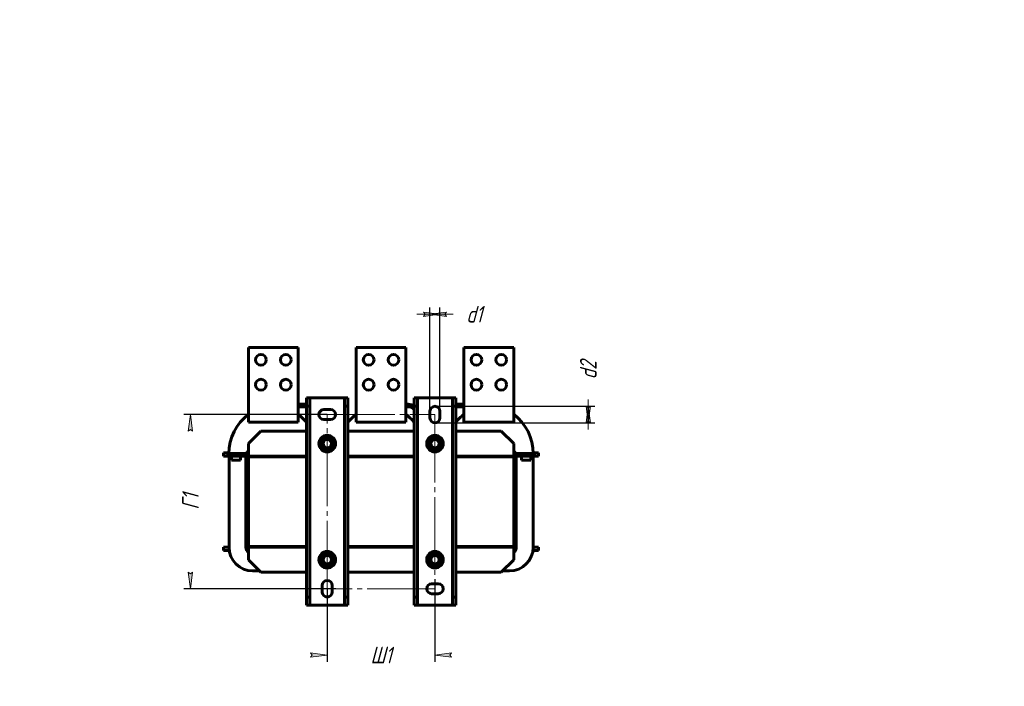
# Model space of a CAD drawing. Header units: millimetres. Extents: x 0 to 297, y 0 to 420.
# Tile 9 of 9: x 0 to 297, y 219 to 420. Entities that reach past the tile are written whole.
import ezdxf

# ---------------------------------------------------------------- set-up
doc = ezdxf.new("R2010")
doc.units = ezdxf.units.MM
for name, pattern in [('K5LT_AXLED', [24.92856979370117, 20.42856979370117, -1.5, 1.5, -1.5]), ('K5LT_BASIC', [0]), ('K5LT_THIN', [0])]:
    doc.linetypes.add(name, pattern=pattern)
doc.layers.add('Системный слой', color=7, linetype='Continuous')
doc.styles.add('KDIMTEXTSTYLE', font='GOST_AU.SHX', dxfattribs={"width": 0.96, "oblique": 15, "height": 5})
doc.dimstyles.new('KDIMSTYLE (0.25)', dxfattribs={"dimtxt": 5, "dimasz": 1, "dimexe": 2, "dimexo": 0, "dimgap": 1, "dimtad": 1, "dimlfac": 4, "dimtxsty": 'KDIMTEXTSTYLE', "dimsah": 1, "dimcen": 0, "dimdle": 1, "dimadec": 0, "dimazin": 0, "dimtfac": 0.667, "dimtmove": 0, "dimatfit": 3, "dimfxl": 1, "dimtvp": 1, "dimtolj": 1, "dimtzin": 0, "dimarcsym": 0})

# ---------------------------------------------------------------- blocks, each defined once
blk = doc.blocks.new('U113')
at = {"layer": 'Системный слой', "color": 150, "linetype": 'K5LT_BASIC', "lineweight": 60, "true_color": 0x0080ff}
for p, q in [((72.7620176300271, 295.9655936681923), (86.51201794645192, 295.9655936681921)), ((99.01201794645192, 295.965593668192), (119.0120179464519, 295.9655936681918)), ((131.5120179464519, 295.9655936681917), (145.2620176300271, 295.9655936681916))]:
    blk.add_line(p, q, dxfattribs=at)
blk = doc.blocks.new('U114')
at = {"layer": 'Системный слой', "color": 150, "linetype": 'K5LT_BASIC', "lineweight": 60, "true_color": 0x0080ff}
for p, q in [((86.51201794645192, 288.4655936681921), (69.01201763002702, 288.4655936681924)), ((119.0120179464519, 288.4655936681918), (99.01201794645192, 288.465593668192)), ((149.012017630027, 288.4655936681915), (131.5120179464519, 288.4655936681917))]:
    blk.add_line(p, q, dxfattribs=at)
blk = doc.blocks.new('U115')
at = {"layer": 'Системный слой', "color": 150, "linetype": 'K5LT_BASIC', "lineweight": 60, "true_color": 0x0080ff}
for p, q in [((62.26201763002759, 288.465593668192), (62.76201763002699, 288.4655936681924)), ((155.262017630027, 288.4655936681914), (155.7620176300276, 288.465593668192))]:
    blk.add_line(p, q, dxfattribs=at)
blk = doc.blocks.new('U116')
at = {"layer": 'Системный слой', "color": 150, "linetype": 'K5LT_BASIC', "lineweight": 60, "true_color": 0x0080ff}
for p, q in [((62.26201763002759, 289.465593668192), (63.1248882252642, 289.465593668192)), ((154.8991470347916, 289.465593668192), (155.7620176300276, 289.465593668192))]:
    blk.add_line(p, q, dxfattribs=at)
blk = doc.blocks.new('U117')
at = {"layer": 'Системный слой', "color": 150, "linetype": 'K5LT_BASIC', "lineweight": 60, "true_color": 0x0080ff}
for p, q in [((63.20754210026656, 259.9655936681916), (62.26201763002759, 259.9655936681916)), ((155.7620176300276, 259.9655936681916), (154.816493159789, 259.9655936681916))]:
    blk.add_line(p, q, dxfattribs=at)
blk = doc.blocks.new('U118')
at = {"layer": 'Системный слой', "color": 150, "linetype": 'K5LT_BASIC', "lineweight": 60, "true_color": 0x0080ff}
for p, q in [((63.13701763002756, 260.9655936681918), (62.26201763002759, 260.9655936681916)), ((155.7620176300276, 260.9655936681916), (154.8870176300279, 260.9655936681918))]:
    blk.add_line(p, q, dxfattribs=at)
blk = doc.blocks.new('U119')
at = {"layer": 'Системный слой', "color": 150, "linetype": 'K5LT_BASIC', "lineweight": 60, "true_color": 0x0080ff}
for p, q in [((72.76201763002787, 253.4655959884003), (86.51201794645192, 253.4655959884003)), ((99.01201794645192, 253.4655959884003), (119.0120179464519, 253.4655959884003)), ((131.5120179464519, 253.4655959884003), (145.2620176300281, 253.4655959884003))]:
    blk.add_line(p, q, dxfattribs=at)
blk = doc.blocks.new('U120')
at = {"layer": 'Системный слой', "color": 150, "linetype": 'K5LT_BASIC', "lineweight": 60, "true_color": 0x0080ff}
for p, q in [((84.01201763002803, 260.9655959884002), (86.51201794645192, 260.9655959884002)), ((99.01201794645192, 260.9655959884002), (101.512017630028, 260.9655959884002)), ((116.5120176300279, 260.9655959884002), (119.0120179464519, 260.9655959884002)), ((131.5120179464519, 260.9655959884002), (134.0120176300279, 260.9655959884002))]:
    blk.add_line(p, q, dxfattribs=at)
blk = doc.blocks.new('U121')
at = {"layer": 'Системный слой', "color": 150, "linetype": 'K5LT_BASIC', "lineweight": 60, "true_color": 0x0080ff}
for p, q in [((86.51201794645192, 261.2155936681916), (69.01201763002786, 261.2155936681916)), ((119.0120179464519, 261.2155936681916), (99.01201794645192, 261.2155936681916)), ((149.0120176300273, 261.2155936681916), (131.5120179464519, 261.2155936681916))]:
    blk.add_line(p, q, dxfattribs=at)
blk = doc.blocks.new('U122')
at = {"layer": 'Системный слой', "color": 150, "linetype": 'K5LT_BASIC', "lineweight": 60, "true_color": 0x0080ff}
for p, q in [((86.51201794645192, 288.2155936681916), (69.01201763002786, 288.2155936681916)), ((119.0120179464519, 288.2155936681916), (99.01201794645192, 288.2155936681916)), ((149.0120176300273, 288.2155936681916), (131.5120179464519, 288.2155936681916))]:
    blk.add_line(p, q, dxfattribs=at)
blk = doc.blocks.new('U123')
at = {"layer": 'Системный слой', "color": 150, "linetype": 'K5LT_BASIC', "lineweight": 60, "true_color": 0x0080ff}
for start, end in [(130.460026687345, 169.5399731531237), (70.46002675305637, 109.539973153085), (10.46002684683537, 49.5399731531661), (190.4600268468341, 229.5399731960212), (310.4600268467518, 349.5399731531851), (250.4600268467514, 259.1982026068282), (270, 289.5399731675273)]:
    blk.add_arc((92.76201763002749, 257.2155936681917), 1.989583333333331, start, end, dxfattribs=at)
blk = doc.blocks.new('U124')
at = {"layer": 'Системный слой', "color": 150, "linetype": 'K5LT_BASIC', "lineweight": 60, "true_color": 0x0080ff}
for start, end in [(100.8017973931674, 109.5399731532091), (70.46002675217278, 90), (130.4600266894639, 169.5399731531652), (190.4600268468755, 229.5399731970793), (10.46002684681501, 49.53997315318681), (310.4600268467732, 349.5399731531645), (250.4600268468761, 289.5399731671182)]:
    blk.add_arc((92.76201763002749, 292.2155936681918), 1.989583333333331, start, end, dxfattribs=at)
blk = doc.blocks.new('U125')
at = {"layer": 'Системный слой', "color": 150, "linetype": 'K5LT_BASIC', "lineweight": 60, "true_color": 0x0080ff}
for start, end in [(130.460026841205, 169.539973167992), (70.46002684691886, 109.5399731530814), (10.46002684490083, 49.53997315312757), (190.4600268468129, 229.5399735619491), (310.4600268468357, 349.5399731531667), (250.4600268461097, 270), (280.8017973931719, 289.5399731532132)]:
    blk.add_arc((125.262017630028, 257.2155936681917), 1.989583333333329, start, end, dxfattribs=at)
blk = doc.blocks.new('U126')
at = {"layer": 'Системный слой', "color": 150, "linetype": 'K5LT_BASIC', "lineweight": 60, "true_color": 0x0080ff}
for start, end in [(90.00000000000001, 109.5399731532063), (70.46002684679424, 79.19820260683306), (130.4600268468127, 169.5399731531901), (190.4600268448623, 229.5399731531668), (10.46002684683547, 49.53997356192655), (310.460026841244, 349.5399731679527), (250.4600268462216, 289.539973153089)]:
    blk.add_arc((125.262017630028, 292.2155936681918), 1.989583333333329, start, end, dxfattribs=at)
blk = doc.blocks.new('U127')
at = {"layer": 'Системный слой', "color": 150, "linetype": 'K5LT_BASIC', "lineweight": 60, "true_color": 0x0080ff}
for start, end in [(0.3781739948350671, 52.50414736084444), (357.3431574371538, 357.5231845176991)]:
    blk.add_arc((139.8476330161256, 289.1162218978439), 15.05556823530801, start, end, dxfattribs=at)
blk = doc.blocks.new('U128')
at = {"layer": 'Системный слой', "color": 150, "linetype": 'K5LT_BASIC', "lineweight": 60, "true_color": 0x0080ff}
for p, q in [((133.2620176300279, 288.4655936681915), (133.2620176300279, 288.2155936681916)), ((133.2620176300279, 261.2155936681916), (133.2620176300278, 260.9655936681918))]:
    blk.add_line(p, q, dxfattribs=at)
blk = doc.blocks.new('U129')
at = {"layer": 'Системный слой', "color": 150, "linetype": 'K5LT_BASIC', "lineweight": 60, "true_color": 0x0080ff}
for start, end in [(127.4958526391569, 179.6218260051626), (182.4768154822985, 182.6568425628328)]:
    blk.add_arc((78.17640224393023, 289.1162218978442), 15.05556823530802, start, end, dxfattribs=at)
blk = doc.blocks.new('U130')
at = {"layer": 'Системный слой', "color": 150, "linetype": 'K5LT_BASIC', "lineweight": 60, "true_color": 0x0080ff}
for p, q in [((84.76201763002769, 288.4655936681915), (84.76201763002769, 288.2155936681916)), ((84.76201763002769, 261.2155936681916), (84.76201763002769, 260.9655936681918))]:
    blk.add_line(p, q, dxfattribs=at)
blk = doc.blocks.new('U131')
at = {"layer": 'Системный слой', "color": 150, "linetype": 'K5LT_BASIC', "lineweight": 60, "true_color": 0x0080ff}
for p, q in [((117.2620176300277, 288.4655936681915), (117.2620176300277, 288.2155936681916)), ((117.2620176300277, 261.2155936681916), (117.2620176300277, 260.9655936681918))]:
    blk.add_line(p, q, dxfattribs=at)
blk = doc.blocks.new('U132')
at = {"layer": 'Системный слой', "color": 150, "linetype": 'K5LT_BASIC', "lineweight": 60, "true_color": 0x0080ff}
for p, q in [((100.7620176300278, 288.4655936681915), (100.7620176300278, 288.2155936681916)), ((100.7620176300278, 261.2155936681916), (100.7620176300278, 260.9655936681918))]:
    blk.add_line(p, q, dxfattribs=at)
blk = doc.blocks.new('U133')
at = {"layer": 'Системный слой', "color": 30, "linetype": 'K5LT_AXLED', "lineweight": 18, "true_color": 0xff8000}
for p, q in [((92.76201794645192, 300.9655922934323), (125.2620179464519, 300.9655922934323)), ((92.76201794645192, 248.4655950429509), (92.76201794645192, 300.9655922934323)), ((125.2620179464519, 300.9655922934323), (125.2620179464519, 248.4655950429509)), ((125.2620179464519, 248.4655950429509), (92.76201794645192, 248.4655950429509))]:
    blk.add_line(p, q, dxfattribs=at)
blk = doc.blocks.new('KDIMARROW_01')
at = {"layer": 'Системный слой'}
blk.add_hatch(color=0, dxfattribs=at).paths.add_polyline_path([(0, 0), (-5, 0.658262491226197), (-4.5, 5.51091059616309e-16), (-5, -0.6582624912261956)])
at = {"layer": 'Системный слой', "color": 0, "linetype": 'K5LT_THIN', "lineweight": 18}
for p, q in [((-4.5, 5.51091059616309e-16), (-5, 0.658262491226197)), ((-5, 0.658262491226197), (0, 0)), ((0, 0), (-5, -0.6582624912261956)), ((-5, -0.6582624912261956), (-4.5, 5.51091059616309e-16)), ((0, 0), (-1, 0))]:
    blk.add_line(p, q, dxfattribs=at)
blk = doc.blocks.new('KDIMARROW_02')
at = {"layer": 'Системный слой'}
blk.add_hatch(color=0, dxfattribs=at).paths.add_polyline_path([(4.5, -5.51091059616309e-16), (5, 0.6582624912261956), (0, 0), (5, -0.658262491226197)])
at = {"layer": 'Системный слой', "color": 0, "linetype": 'K5LT_THIN', "lineweight": 18}
for p, q in [((0, 0), (-1, 0)), ((5, 0.6582624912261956), (0, 0)), ((0, 0), (5, -0.658262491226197)), ((0, 0), (7, -8.572527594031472e-16)), ((4.5, -5.51091059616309e-16), (5, 0.6582624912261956)), ((5, -0.658262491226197), (4.5, -5.51091059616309e-16))]:
    blk.add_line(p, q, dxfattribs=at)

msp = doc.modelspace()

# ---------------------------------------------------------------- linework, layer by layer
at = {"layer": 'Системный слой', "color": 150, "linetype": 'K5LT_BASIC', "lineweight": 60, "true_color": 0x0080ff}
for p, q in [((69.0120176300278, 321.2155936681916), (69.0120176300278, 301.2155936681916)), ((69.0120176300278, 321.2155936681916), (84.01201763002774, 321.2155936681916)), ((84.01201763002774, 321.2155936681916), (84.01201763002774, 301.2155936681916)), ((101.5120176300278, 321.2155936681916), (116.5120176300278, 321.2155936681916)), ((101.5120176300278, 321.2155936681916), (101.5120176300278, 301.2155936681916)), ((116.5120176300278, 321.2155936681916), (116.5120176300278, 301.2155936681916)), ((134.0120176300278, 321.2155936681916), (134.0120176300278, 301.2155936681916)), ((134.0120176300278, 321.2155936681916), (149.0120176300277, 321.2155936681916)), ((149.0120176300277, 321.2155936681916), (149.0120176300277, 301.2155936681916)), ((86.51201794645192, 303.4655922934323), (86.51201794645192, 305.9655922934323)), ((87.51201794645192, 305.9655922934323), (86.51201794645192, 305.9655922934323)), ((87.76201794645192, 305.9655922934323), (87.51201794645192, 305.9655922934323)), ((87.51201794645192, 305.9655922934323), (87.51201794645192, 303.4655922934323)), ((97.76201794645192, 305.9655922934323), (87.76201794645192, 305.9655922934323)), ((98.01201794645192, 305.9655922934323), (97.76201794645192, 305.9655922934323)), ((99.01201794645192, 305.9655922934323), (98.01201794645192, 305.9655922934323)), ((98.01201794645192, 303.4655922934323), (98.01201794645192, 305.9655922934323)), ((99.01201794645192, 305.9655922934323), (99.01201794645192, 303.4655922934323)), ((119.0120179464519, 305.9655950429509), (120.0120179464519, 305.9655950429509)), ((119.0120179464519, 303.4655950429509), (119.0120179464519, 305.9655950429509)), ((120.0120179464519, 305.9655950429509), (120.0120179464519, 303.4655950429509)), ((120.2620179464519, 305.9655950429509), (120.0120179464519, 305.9655950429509)), ((120.2620179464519, 305.9655950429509), (130.2620179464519, 305.9655950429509)), ((130.5120179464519, 305.9655950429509), (130.2620179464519, 305.9655950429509)), ((130.5120179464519, 305.9655950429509), (131.5120179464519, 305.9655950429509)), ((130.5120179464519, 303.4655950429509), (130.5120179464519, 305.9655950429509)), ((131.5120179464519, 305.9655950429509), (131.5120179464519, 303.4655950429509)), ((84.01201763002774, 304.0971194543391), (85.74485381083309, 304.0971194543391)), ((84.01201763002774, 303.3471194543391), (85.74485381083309, 303.3471194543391)), ((86.51201794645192, 303.4655922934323), (87.51201794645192, 303.4655922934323)), ((86.51201794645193, 245.9655922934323), (86.51201794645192, 303.4655922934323)), ((87.51201794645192, 303.4655922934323), (87.51201794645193, 245.9655922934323)), ((98.01201794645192, 303.4655922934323), (99.01201794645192, 303.4655922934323)), ((98.01201794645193, 245.9655922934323), (98.01201794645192, 303.4655922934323)), ((99.01201794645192, 303.4655922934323), (99.01201794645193, 245.9655922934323)), ((116.5120176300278, 304.0971194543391), (117.1526734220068, 304.0971194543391)), ((116.5120176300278, 303.3471194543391), (117.1526734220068, 303.3471194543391)), ((119.0120179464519, 245.9655950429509), (119.0120179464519, 303.4655950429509)), ((119.0120179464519, 303.4655950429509), (120.0120179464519, 303.4655950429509)), ((120.0120179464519, 303.4655950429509), (120.0120179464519, 245.9655950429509)), ((130.5120179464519, 303.4655950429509), (131.5120179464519, 303.4655950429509)), ((130.5120179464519, 245.9655950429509), (130.5120179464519, 303.4655950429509)), ((131.5120179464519, 303.4655950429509), (131.5120179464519, 245.9655950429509)), ((134.0120176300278, 304.0971260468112), (132.2857072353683, 304.0971260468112)), ((134.0120176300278, 303.3471260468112), (132.2857072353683, 303.3471260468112)), ((69.0120176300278, 301.2155936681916), (69.0120176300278, 298.7155936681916)), ((84.01201763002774, 301.2155936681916), (84.01201763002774, 298.7155936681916)), ((91.76201794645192, 302.4655922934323), (93.76201794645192, 302.4655922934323)), ((101.5120176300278, 301.2155936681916), (101.5120176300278, 298.7155936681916)), ((116.5120176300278, 301.2155936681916), (116.5120176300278, 298.7155936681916)), ((123.7620179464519, 299.9655950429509), (123.7620179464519, 301.9655950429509)), ((126.7620179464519, 301.9655950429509), (126.7620179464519, 299.9655950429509)), ((134.0120176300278, 301.2155936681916), (134.0120176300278, 298.7155936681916)), ((149.0120176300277, 301.2155936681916), (149.0120176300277, 298.7155936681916)), ((84.01201763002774, 298.7155936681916), (69.0120176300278, 298.7155936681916)), ((93.76201794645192, 299.4655922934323), (91.76201794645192, 299.4655922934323)), ((116.5120176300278, 298.7155936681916), (101.5120176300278, 298.7155936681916)), ((149.0120176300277, 298.7155936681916), (134.0120176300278, 298.7155936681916)), ((72.7620176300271, 295.9655936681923), (69.01201763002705, 292.2155936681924)), ((91.67948588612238, 294.0905936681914), (90.59695412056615, 292.2155936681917)), ((93.84454939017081, 294.0905936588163), (91.67948588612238, 294.0905936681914)), ((92.38914686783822, 294.0905936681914), (92.38914558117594, 294.1699243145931)), ((92.76201763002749, 294.2051770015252), (92.76201762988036, 294.0905936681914)), ((94.92708113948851, 292.2155936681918), (93.84454939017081, 294.0905936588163)), ((124.179485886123, 294.0905936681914), (123.096954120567, 292.2155936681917)), ((125.262017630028, 294.0905936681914), (124.179485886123, 294.0905936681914)), ((125.262017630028, 294.0905936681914), (125.262017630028, 294.2051770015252)), ((126.3445493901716, 294.0905936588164), (125.262017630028, 294.0905936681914)), ((125.6348896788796, 294.1699243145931), (125.6348896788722, 294.0905936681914)), ((127.4270811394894, 292.2155936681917), (126.3445493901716, 294.0905936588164)), ((149.0120176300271, 292.2155936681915), (145.2620176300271, 295.9655936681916)), ((69.01201763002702, 289.2155936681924), (69.01201763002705, 292.2155936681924)), ((90.59695412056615, 292.2155936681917), (91.67948586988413, 290.3405936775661)), ((93.84454937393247, 290.3405936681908), (94.92708113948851, 292.2155936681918)), ((123.096954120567, 292.2155936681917), (124.1794858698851, 290.3405936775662)), ((126.344549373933, 290.3405936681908), (127.4270811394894, 292.2155936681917)), ((149.012017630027, 289.2155936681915), (149.0120176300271, 292.2155936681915)), ((61.51201763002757, 289.465593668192), (62.26201763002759, 289.465593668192)), ((61.51201763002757, 289.465593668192), (61.51201763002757, 288.465593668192)), ((61.51201763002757, 288.465593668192), (62.26201763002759, 288.465593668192)), ((62.76201763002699, 288.4655936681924), (62.762017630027, 289.2155936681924)), ((62.762017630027, 289.2155936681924), (63.51201763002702, 289.2155936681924)), ((62.76201763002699, 288.4655936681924), (63.512017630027, 288.4655936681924)), ((63.13701763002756, 260.9655936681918), (63.13701763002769, 288.4183355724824)), ((63.51201763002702, 289.2155936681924), (69.01201763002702, 289.2155936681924)), ((63.512017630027, 288.4655936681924), (69.01201763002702, 288.4655936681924)), ((63.88701763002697, 287.2155936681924), (63.88701763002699, 288.4655936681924)), ((66.63701763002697, 287.2155936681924), (66.63701763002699, 288.4655936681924)), ((68.26201763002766, 286.4655936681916), (68.26201763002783, 288.4655936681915)), ((68.26201763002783, 288.4655936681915), (68.2620176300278, 260.9655936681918)), ((69.01201763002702, 288.4655936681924), (69.01201763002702, 289.2155936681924)), ((84.01201763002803, 288.465591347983), (69.01201763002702, 288.4655936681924)), ((69.01201763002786, 288.2155936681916), (69.01201763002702, 288.4655936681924)), ((84.01201763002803, 288.2155913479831), (69.01201763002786, 288.2155936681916)), ((69.01201763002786, 261.2155936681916), (69.01201763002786, 288.2155936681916)), ((84.01201763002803, 288.465591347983), (84.01201763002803, 288.2155913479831)), ((84.76201763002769, 288.4655936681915), (84.76201763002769, 288.2155936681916)), ((91.67948586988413, 290.3405936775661), (93.84454937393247, 290.3405936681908)), ((100.7620176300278, 288.2155936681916), (100.7620176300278, 288.4655936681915)), ((116.5120176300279, 288.465591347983), (101.512017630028, 288.465591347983)), ((101.512017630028, 288.2155913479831), (101.512017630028, 288.465591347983)), ((116.5120176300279, 288.2155913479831), (101.512017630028, 288.2155913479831)), ((116.5120176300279, 288.465591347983), (116.5120176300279, 288.2155913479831)), ((117.2620176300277, 288.4655936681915), (117.2620176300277, 288.2155936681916)), ((124.1794858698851, 290.3405936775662), (126.344549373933, 290.3405936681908)), ((133.2620176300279, 288.2155936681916), (133.2620176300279, 288.4655936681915)), ((149.012017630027, 288.4655936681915), (134.0120176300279, 288.465591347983)), ((134.0120176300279, 288.2155913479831), (134.0120176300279, 288.465591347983)), ((149.0120176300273, 288.2155936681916), (134.0120176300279, 288.2155913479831)), ((149.012017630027, 289.2155936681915), (149.012017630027, 288.4655936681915)), ((149.012017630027, 289.2155936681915), (154.512017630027, 289.2155936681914)), ((149.012017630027, 288.4655936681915), (154.512017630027, 288.4655936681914)), ((149.012017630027, 288.4655936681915), (149.0120176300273, 288.2155936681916)), ((149.0120176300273, 288.2155936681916), (149.0120176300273, 261.2155936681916)), ((149.7620176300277, 288.4655936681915), (149.7620176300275, 286.4655936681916)), ((149.7620176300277, 288.4655936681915), (149.7620176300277, 260.9655936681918)), ((151.387017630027, 287.2155936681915), (151.387017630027, 288.4655936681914)), ((154.137017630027, 287.2155936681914), (154.137017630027, 288.4655936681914)), ((154.512017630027, 289.2155936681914), (155.262017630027, 289.2155936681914)), ((154.512017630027, 288.4655936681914), (155.262017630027, 288.4655936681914)), ((154.887017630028, 288.4183355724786), (154.8870176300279, 260.9655936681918)), ((155.262017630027, 288.4655936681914), (155.262017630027, 289.2155936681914)), ((155.7620176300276, 289.465593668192), (156.5120176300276, 289.465593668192)), ((155.7620176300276, 288.465593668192), (156.5120176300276, 288.465593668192)), ((156.5120176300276, 289.465593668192), (156.5120176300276, 288.465593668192)), ((66.63701763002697, 287.2155936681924), (63.88701763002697, 287.2155936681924)), ((69.01201763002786, 286.4655936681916), (68.26201763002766, 286.4655936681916)), ((149.7620176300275, 286.4655936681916), (149.0120176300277, 286.4655936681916)), ((154.137017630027, 287.2155936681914), (151.387017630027, 287.2155936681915)), ((68.26201763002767, 262.9655936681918), (69.01201763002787, 262.9655936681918)), ((68.2620176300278, 260.9655936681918), (68.26201763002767, 262.9655936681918)), ((149.0120176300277, 262.9655936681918), (149.7620176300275, 262.9655936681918)), ((149.7620176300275, 262.9655936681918), (149.7620176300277, 260.9655936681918)), ((62.26201763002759, 260.9655936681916), (61.51201763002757, 260.9655936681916)), ((61.51201763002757, 259.9655936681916), (61.51201763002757, 260.9655936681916)), ((62.26201763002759, 259.9655936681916), (61.51201763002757, 259.9655936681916)), ((69.01201763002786, 261.2155936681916), (84.01201763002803, 261.2155959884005)), ((69.01201763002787, 260.9655959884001), (69.01201763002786, 261.2155936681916)), ((69.01201763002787, 260.9655959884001), (69.01201763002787, 259.7155959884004)), ((69.01201763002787, 260.9655959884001), (84.01201763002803, 260.9655959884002)), ((69.01201763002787, 257.2155959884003), (69.01201763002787, 259.7155959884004)), ((84.01201763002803, 261.2155959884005), (84.01201763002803, 260.9655959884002)), ((84.76201763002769, 261.2155936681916), (84.76201763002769, 260.9655936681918)), ((91.67948588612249, 259.0905936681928), (90.59695412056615, 257.2155936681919)), ((93.84454939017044, 259.0905936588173), (91.67948588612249, 259.0905936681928)), ((94.92708113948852, 257.2155936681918), (93.84454939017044, 259.0905936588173)), ((100.7620176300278, 260.9655936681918), (100.7620176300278, 261.2155936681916)), ((101.512017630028, 261.2155959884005), (116.5120176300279, 261.2155959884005)), ((101.512017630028, 260.9655959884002), (101.512017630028, 261.2155959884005)), ((101.512017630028, 260.9655959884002), (116.5120176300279, 260.9655959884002)), ((116.5120176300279, 261.2155959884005), (116.5120176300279, 260.9655959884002)), ((117.2620176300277, 261.2155936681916), (117.2620176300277, 260.9655936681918)), ((124.1794858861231, 259.0905936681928), (123.096954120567, 257.2155936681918)), ((125.262017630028, 259.0905936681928), (124.1794858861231, 259.0905936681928)), ((126.3445493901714, 259.0905936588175), (125.262017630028, 259.0905936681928)), ((127.4270811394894, 257.2155936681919), (126.3445493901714, 259.0905936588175)), ((133.2620176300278, 260.9655936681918), (133.2620176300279, 261.2155936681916)), ((134.0120176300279, 260.9655959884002), (134.0120176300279, 261.2155959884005)), ((134.0120176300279, 261.2155959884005), (149.0120176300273, 261.2155936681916)), ((134.0120176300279, 260.9655959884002), (149.012017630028, 260.9655959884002)), ((149.0120176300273, 261.2155936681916), (149.012017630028, 260.9655959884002)), ((149.012017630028, 259.7155959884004), (149.012017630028, 260.9655959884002)), ((149.012017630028, 257.2155959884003), (149.012017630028, 259.7155959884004)), ((156.5120176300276, 260.9655936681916), (155.7620176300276, 260.9655936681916)), ((156.5120176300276, 259.9655936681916), (155.7620176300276, 259.9655936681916)), ((156.5120176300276, 259.9655936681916), (156.5120176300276, 260.9655936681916)), ((69.01201763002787, 257.2155959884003), (72.76201763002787, 253.4655959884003)), ((90.59695412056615, 257.2155936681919), (91.67948586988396, 255.3405936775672)), ((93.8445493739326, 255.3405936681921), (94.92708113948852, 257.2155936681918)), ((123.096954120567, 257.2155936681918), (124.1794858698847, 255.3405936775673)), ((126.3445493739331, 255.3405936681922), (127.4270811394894, 257.2155936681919)), ((145.2620176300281, 253.4655959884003), (149.012017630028, 257.2155959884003)), ((72.38701995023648, 253.8405936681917), (70.26201763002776, 253.8405936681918)), ((91.67948586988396, 255.3405936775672), (93.8445493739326, 255.3405936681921)), ((92.38914558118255, 255.3405936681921), (92.3891455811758, 255.2612630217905)), ((92.76201763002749, 255.2260103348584), (92.76201763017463, 255.3405936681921)), ((124.1794858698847, 255.3405936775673), (126.3445493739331, 255.3405936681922)), ((125.262017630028, 255.3405936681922), (125.262017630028, 255.2260103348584)), ((125.6348896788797, 255.2612630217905), (125.6348896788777, 255.3405936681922)), ((147.7620176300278, 253.8405936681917), (145.6370153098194, 253.8405936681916)), ((124.2620179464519, 249.9655950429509), (126.2620179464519, 249.9655950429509)), ((91.26201794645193, 247.4655922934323), (91.26201794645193, 249.4655922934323)), ((94.26201794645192, 249.4655922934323), (94.26201794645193, 247.4655922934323)), ((126.2620179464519, 246.9655950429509), (124.2620179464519, 246.9655950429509)), ((87.51201794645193, 245.9655922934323), (86.51201794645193, 245.9655922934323)), ((86.51201794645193, 243.4655922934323), (86.51201794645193, 245.9655922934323)), ((87.51201794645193, 245.9655922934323), (87.51201794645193, 243.4655922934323)), ((98.01201794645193, 243.4655922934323), (98.01201794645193, 245.9655922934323)), ((99.01201794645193, 245.9655922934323), (98.01201794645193, 245.9655922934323)), ((99.01201794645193, 243.4655922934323), (99.01201794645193, 245.9655922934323)), ((120.0120179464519, 245.9655950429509), (119.0120179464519, 245.9655950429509)), ((119.0120179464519, 243.4655950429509), (119.0120179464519, 245.9655950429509)), ((120.0120179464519, 245.9655950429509), (120.0120179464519, 243.4655950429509)), ((131.5120179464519, 245.9655950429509), (130.5120179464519, 245.9655950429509)), ((130.5120179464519, 245.9655950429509), (130.5120179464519, 243.4655950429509)), ((131.5120179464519, 243.4655950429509), (131.5120179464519, 245.9655950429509)), ((87.51201794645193, 243.4655922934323), (86.51201794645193, 243.4655922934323)), ((87.76201794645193, 243.4655922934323), (87.51201794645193, 243.4655922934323)), ((87.76201794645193, 243.4655922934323), (97.76201794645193, 243.4655922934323)), ((97.76201794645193, 243.4655922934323), (98.01201794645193, 243.4655922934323)), ((99.01201794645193, 243.4655922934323), (98.01201794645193, 243.4655922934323)), ((119.0120179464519, 243.4655950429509), (120.0120179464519, 243.4655950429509)), ((120.0120179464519, 243.4655950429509), (120.2620179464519, 243.4655950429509)), ((120.2620179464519, 243.4655950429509), (130.2620179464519, 243.4655950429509)), ((130.2620179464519, 243.4655950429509), (130.5120179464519, 243.4655950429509)), ((130.5120179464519, 243.4655950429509), (131.5120179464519, 243.4655950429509))]:
    msp.add_line(p, q, dxfattribs=at)
for centre, radius in [((72.7620176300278, 317.4655936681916), 1.624999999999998), ((80.26201763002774, 317.4655936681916), 1.624999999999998), ((105.2620176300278, 317.4655936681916), 1.625), ((112.7620176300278, 317.4655936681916), 1.625), ((137.7620176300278, 317.4655936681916), 1.625000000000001), ((145.2620176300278, 317.4655936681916), 1.625000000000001), ((72.7620176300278, 309.9655936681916), 1.624999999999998), ((80.26201763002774, 309.9655936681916), 1.624999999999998), ((105.2620176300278, 309.9655936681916), 1.625), ((112.7620176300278, 309.9655936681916), 1.625), ((137.7620176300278, 309.9655936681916), 1.625000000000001), ((145.2620176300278, 309.9655936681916), 1.625000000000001), ((92.76201763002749, 292.2155936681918), 2.499999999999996), ((125.262017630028, 292.2155936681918), 2.499999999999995), ((92.76201763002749, 292.2155936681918), 1.796875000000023), ((92.76201763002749, 292.2155936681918), 1.249999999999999), ((125.262017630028, 292.2155936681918), 1.796875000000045), ((125.262017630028, 292.2155936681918), 1.250000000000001), ((92.76201763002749, 257.2155936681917), 2.499999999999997), ((92.76201763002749, 257.2155936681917), 1.796875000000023), ((92.76201763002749, 257.2155936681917), 1.249999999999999), ((125.262017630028, 257.2155936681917), 2.499999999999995), ((125.262017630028, 257.2155936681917), 1.796875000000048), ((125.262017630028, 257.2155936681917), 1.250000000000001)]:
    msp.add_circle(centre, radius, dxfattribs=at)
for centre, radius, start, end in [((85.74485381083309, 301.2221194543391), 2.875000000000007, 74.5237032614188, 90.00000000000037), ((85.74485381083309, 301.2221194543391), 2.12499999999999, 68.83724634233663, 90.00000000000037), ((117.1526734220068, 301.2221194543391), 2.874999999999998, 49.70460122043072, 90.00000000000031), ((117.1526734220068, 301.2221194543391), 2.125000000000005, 28.95672163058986, 90), ((125.2620179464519, 301.9655950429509), 1.500000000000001, 0, 180), ((132.2857072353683, 301.2221260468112), 2.874999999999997, 89.99999999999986, 105.6112729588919), ((132.2857072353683, 301.2221260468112), 2.125, 90.00000000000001, 111.3515337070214), ((74.8476330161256, 289.1162218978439), 15.05556823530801, 39.21712556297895, 52.50414736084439), ((91.76201794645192, 300.9655922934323), 1.5, 90, 270), ((93.76201794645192, 300.9655922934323), 1.5, 270, 90), ((110.6764022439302, 289.1162218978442), 15.05556823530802, 127.4958526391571, 140.7828706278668), ((107.3476330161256, 289.1162218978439), 15.05556823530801, 39.21712556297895, 52.50414736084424), ((143.1764022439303, 289.1162218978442), 15.05556823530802, 127.4958526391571, 140.7828706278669), ((125.2620179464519, 299.9655950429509), 1.500000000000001, 180, 0), ((92.76201763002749, 292.2155936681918), 1.989583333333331, 90, 100.8017973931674), ((125.262017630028, 292.2155936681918), 1.989583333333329, 79.19820260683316, 90.00000000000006), ((70.26201763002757, 288.4655936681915), 1.999999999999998, 128.6821874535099, 157.9756871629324), ((70.26201763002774, 288.4655936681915), 1.999999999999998, 128.6821874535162, 157.9756871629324), ((147.7620176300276, 288.4655936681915), 2.000000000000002, 22.02431283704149, 51.31781254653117), ((147.7620176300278, 288.4655936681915), 2.000000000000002, 22.02431283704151, 51.31781254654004), ((70.26201763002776, 260.9655936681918), 7.124999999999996, 180, 270), ((70.26201763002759, 260.9655936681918), 1.999999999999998, 180, 231.3178125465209), ((70.26201763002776, 260.9655936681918), 1.999999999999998, 180, 231.3178125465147), ((147.7620176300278, 260.9655936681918), 7.124999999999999, 270, 0), ((147.7620176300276, 260.9655936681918), 2.000000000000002, 308.6821874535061, 0), ((147.7620176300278, 260.9655936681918), 2.000000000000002, 308.6821874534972, 0), ((92.76201763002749, 257.2155936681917), 1.989583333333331, 259.1982026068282, 270), ((125.262017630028, 257.2155936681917), 1.989583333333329, 270, 280.8017973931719), ((92.76201794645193, 249.4655922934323), 1.5, 0, 180), ((124.2620179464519, 248.4655950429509), 1.500000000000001, 90, 270), ((126.2620179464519, 248.4655950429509), 1.500000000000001, 270, 90), ((92.76201794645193, 247.4655922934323), 1.5, 180, 0)]:
    msp.add_arc(centre, radius, start, end, dxfattribs=at)

# ---------------------------------------------------------------- block references
at = {"layer": 'Системный слой'}
for name in ['U129', 'U133', 'U127', 'U113', 'U124', 'U126', 'U116', 'U115', 'U114', 'U122', 'U130', 'U132', 'U131', 'U128', 'U118', 'U117', 'U121', 'U120', 'U123', 'U125', 'U119']:
    msp.add_blockref(name, (0, 0), dxfattribs=at)

# ---------------------------------------------------------------- dimensions: what is measured, and where the dimension line sits
at = {"layer": 'Системный слой', "color": 7}
for base, p1, p2, location, text, override in [((123.7620179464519, 331.2155936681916), (126.7620179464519, 301.9655950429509), (123.7620179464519, 301.9655950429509), (137.1194135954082, 331.2155936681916), '\\H5.0;\\W0.965;\\Q15;\\H5.0;\\W0.965;\\Q15;\\Q15;d1', {"dimexo": 0, "dimblk1": 'KDIMARROW_02', "dimblk2": 'KDIMARROW_02', "dimse1": 0, "dimse2": 0, "dimclrt": 7, "dimtolj": 1}), ((92.76201794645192, 228.4655950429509), (125.2620179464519, 251.3483701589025), (92.76201794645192, 248.4655950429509), (109.0120179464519, 228.4655950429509), '\\H5.0;\\W0.965;\\Q15;\\H5.0;\\W0.965;\\Q15;\\Q15;Ш1', {"dimexo": 0, "dimblk1": 'KDIMARROW_01', "dimblk2": 'KDIMARROW_01', "dimse1": 0, "dimse2": 0, "dimclrt": 7, "dimtolj": 1})]:
    msp.add_linear_dim(base=base, p1=p1, p2=p2, location=location, text=text, dimstyle='KDIMSTYLE (0.25)', override=override, dxfattribs=at).render()
for base, p1, p2, location, text, override in [((171.5120176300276, 298.4655950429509), (125.2620179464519, 303.4655950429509), (125.2620179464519, 298.4655950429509), (171.5120176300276, 314.352157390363), '\\H5.0;\\W0.965;\\Q15;\\H5.0;\\W0.965;\\Q15;\\Q15;d2', {"dimexo": 0, "dimblk1": 'KDIMARROW_02', "dimblk2": 'KDIMARROW_02', "dimse1": 0, "dimse2": 0, "dimclrt": 7, "dimtolj": 1}), ((51.51201763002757, 300.9655922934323), (95.35303688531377, 248.4655950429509), (92.76201794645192, 300.9655922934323), (51.51201763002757, 274.7155936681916), '\\H5.0;\\W0.965;\\Q15;\\H5.0;\\W0.965;\\Q15;\\Q15;Г1', {"dimexo": 0, "dimblk1": 'KDIMARROW_01', "dimblk2": 'KDIMARROW_01', "dimse1": 0, "dimse2": 0, "dimclrt": 7, "dimtolj": 1})]:
    msp.add_linear_dim(base=base, p1=p1, p2=p2, angle=90, location=location, text=text, dimstyle='KDIMSTYLE (0.25)', override=override, dxfattribs=at).render()

doc.saveas('drawing.dxf')
